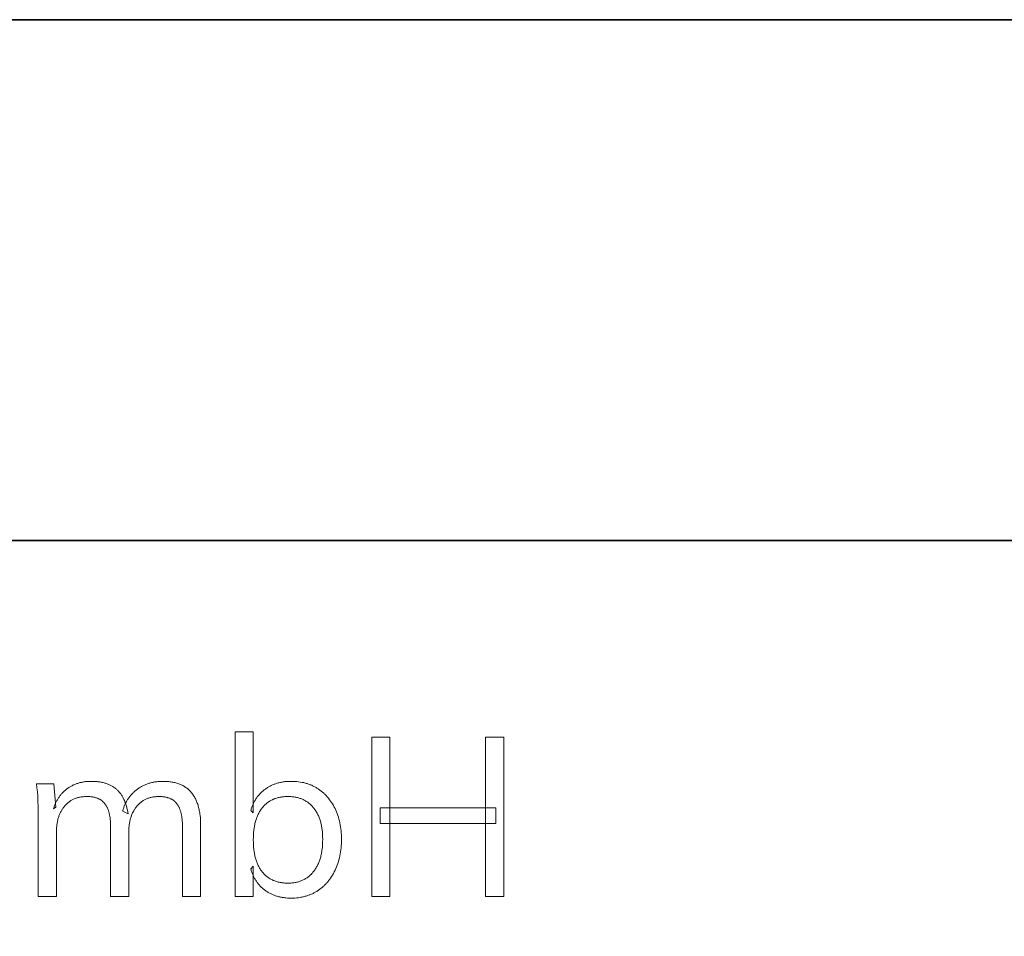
# Model space of a CAD drawing. Header units: millimetres. Extents: x -534 to -34, y 1269 to 1769.
# Tile 47 of 91: x -94 to -81, y 1292 to 1304. Entities that reach past the tile are written whole.
import ezdxf

# ---------------------------------------------------------------- set-up
doc = ezdxf.new("R2010")
doc.units = ezdxf.units.MM
doc.layers.add('ROXX_B.FLEX', color=7, linetype='Continuous', true_color=0x000000)

msp = doc.modelspace()

# ---------------------------------------------------------------- linework, layer by layer
at = {"layer": 'ROXX_B.FLEX', "color": 18, "lineweight": 35, "true_color": 0x000000}
msp.add_lwpolyline([(-39.343, 1304.09), (-106.464, 1304.09), (-106.464, 1274.518), (-39.343, 1274.518)], close=True, dxfattribs=at)
msp.add_lwpolyline([(-106.464, 1297.404), (-39.343, 1297.404)], dxfattribs=at)
at = {"layer": 'ROXX_B.FLEX', "lineweight": 0}
for points in [[(-90.741, 1292.834), (-90.741, 1294.949), (-90.741, 1294.949), (-90.509, 1294.949), (-90.509, 1294.949), (-90.509, 1293.909), (-90.54, 1293.937), (-90.537, 1293.948), (-90.534, 1293.959), (-90.531, 1293.97), (-90.527, 1293.98), (-90.523, 1293.991), (-90.519, 1294.001), (-90.515, 1294.011), (-90.51, 1294.021), (-90.506, 1294.031), (-90.501, 1294.041), (-90.496, 1294.05), (-90.491, 1294.06), (-90.486, 1294.069), (-90.481, 1294.078), (-90.475, 1294.087), (-90.469, 1294.096), (-90.463, 1294.104), (-90.457, 1294.113), (-90.451, 1294.121), (-90.444, 1294.129), (-90.438, 1294.137), (-90.431, 1294.145), (-90.424, 1294.152), (-90.417, 1294.16), (-90.41, 1294.167), (-90.402, 1294.175), (-90.394, 1294.182), (-90.387, 1294.188), (-90.379, 1294.195), (-90.37, 1294.202), (-90.362, 1294.208), (-90.354, 1294.214), (-90.345, 1294.22), (-90.336, 1294.226), (-90.327, 1294.232), (-90.318, 1294.238), (-90.309, 1294.243), (-90.3, 1294.248), (-90.29, 1294.253), (-90.281, 1294.258), (-90.271, 1294.262), (-90.262, 1294.267), (-90.252, 1294.271), (-90.242, 1294.275), (-90.232, 1294.278), (-90.222, 1294.282), (-90.212, 1294.285), (-90.201, 1294.289), (-90.191, 1294.292), (-90.18, 1294.294), (-90.17, 1294.297), (-90.159, 1294.299), (-90.148, 1294.302), (-90.137, 1294.304), (-90.126, 1294.305), (-90.114, 1294.307), (-90.103, 1294.309), (-90.092, 1294.31), (-90.068, 1294.312), (-90.045, 1294.313), (-90.02, 1294.313), (-89.996, 1294.313), (-89.973, 1294.312), (-89.95, 1294.31), (-89.927, 1294.308), (-89.905, 1294.304), (-89.883, 1294.3), (-89.872, 1294.298), (-89.861, 1294.296), (-89.851, 1294.293), (-89.84, 1294.29), (-89.83, 1294.287), (-89.819, 1294.284), (-89.809, 1294.281), (-89.799, 1294.277), (-89.789, 1294.274), (-89.779, 1294.27), (-89.769, 1294.266), (-89.759, 1294.262), (-89.749, 1294.257), (-89.74, 1294.253), (-89.73, 1294.248), (-89.721, 1294.243), (-89.712, 1294.238), (-89.702, 1294.233), (-89.693, 1294.227), (-89.675, 1294.216), (-89.667, 1294.21), (-89.658, 1294.204), (-89.649, 1294.197), (-89.641, 1294.191), (-89.633, 1294.184), (-89.624, 1294.178), (-89.616, 1294.171), (-89.608, 1294.164), (-89.6, 1294.157), (-89.593, 1294.15), (-89.585, 1294.142), (-89.578, 1294.135), (-89.57, 1294.127), (-89.563, 1294.119), (-89.556, 1294.111), (-89.542, 1294.095), (-89.529, 1294.077), (-89.516, 1294.06), (-89.503, 1294.042), (-89.492, 1294.023), (-89.48, 1294.003), (-89.469, 1293.983), (-89.459, 1293.963), (-89.449, 1293.942), (-89.439, 1293.92), (-89.431, 1293.898), (-89.423, 1293.876), (-89.416, 1293.853), (-89.409, 1293.829), (-89.403, 1293.805), (-89.397, 1293.781), (-89.393, 1293.756), (-89.388, 1293.731), (-89.385, 1293.705), (-89.382, 1293.679), (-89.38, 1293.652), (-89.378, 1293.625), (-89.377, 1293.597), (-89.377, 1293.569), (-89.377, 1293.541), (-89.378, 1293.513), (-89.38, 1293.486), (-89.382, 1293.459), (-89.385, 1293.433), (-89.388, 1293.407), (-89.393, 1293.381), (-89.397, 1293.356), (-89.403, 1293.332), (-89.409, 1293.307), (-89.416, 1293.284), (-89.423, 1293.26), (-89.431, 1293.237), (-89.439, 1293.215), (-89.449, 1293.193), (-89.459, 1293.171), (-89.469, 1293.15), (-89.48, 1293.13), (-89.492, 1293.11), (-89.503, 1293.091), (-89.516, 1293.072), (-89.529, 1293.054), (-89.542, 1293.036), (-89.549, 1293.028), (-89.556, 1293.02), (-89.563, 1293.011), (-89.571, 1293.003), (-89.578, 1292.996), (-89.586, 1292.988), (-89.593, 1292.98), (-89.601, 1292.973), (-89.609, 1292.966), (-89.617, 1292.958), (-89.625, 1292.951), (-89.633, 1292.945), (-89.642, 1292.938), (-89.65, 1292.931), (-89.659, 1292.925), (-89.668, 1292.919), (-89.677, 1292.913), (-89.686, 1292.907), (-89.695, 1292.901), (-89.704, 1292.895), (-89.713, 1292.89), (-89.723, 1292.885), (-89.732, 1292.88), (-89.742, 1292.875), (-89.751, 1292.87), (-89.761, 1292.866), (-89.771, 1292.862), (-89.781, 1292.858), (-89.791, 1292.854), (-89.801, 1292.85), (-89.811, 1292.846), (-89.821, 1292.843), (-89.832, 1292.84), (-89.842, 1292.837), (-89.852, 1292.834), (-89.863, 1292.831), (-89.874, 1292.829), (-89.884, 1292.827), (-89.895, 1292.824), (-89.906, 1292.823), (-89.928, 1292.819), (-89.951, 1292.817), (-89.974, 1292.815), (-89.997, 1292.814), (-90.02, 1292.813), (-90.045, 1292.814), (-90.068, 1292.815), (-90.092, 1292.817), (-90.103, 1292.818), (-90.114, 1292.82), (-90.126, 1292.821), (-90.137, 1292.823), (-90.148, 1292.825), (-90.159, 1292.827), (-90.17, 1292.83), (-90.18, 1292.832), (-90.191, 1292.835), (-90.201, 1292.838), (-90.212, 1292.841), (-90.222, 1292.844), (-90.232, 1292.848), (-90.242, 1292.852), (-90.252, 1292.855), (-90.262, 1292.86), (-90.271, 1292.864), (-90.281, 1292.868), (-90.29, 1292.873), (-90.3, 1292.878), (-90.309, 1292.883), (-90.318, 1292.888), (-90.327, 1292.894), (-90.336, 1292.899), (-90.345, 1292.905), (-90.354, 1292.911), (-90.362, 1292.917), (-90.37, 1292.924), (-90.379, 1292.93), (-90.387, 1292.937), (-90.394, 1292.944), (-90.402, 1292.951), (-90.41, 1292.958), (-90.417, 1292.965), (-90.424, 1292.973), (-90.431, 1292.98), (-90.438, 1292.988), (-90.444, 1292.996), (-90.451, 1293.004), (-90.457, 1293.013), (-90.463, 1293.021), (-90.469, 1293.03), (-90.475, 1293.038), (-90.481, 1293.047), (-90.486, 1293.057), (-90.491, 1293.066), (-90.496, 1293.075), (-90.501, 1293.085), (-90.506, 1293.095), (-90.51, 1293.105), (-90.515, 1293.115), (-90.519, 1293.125), (-90.523, 1293.135), (-90.527, 1293.146), (-90.531, 1293.157), (-90.534, 1293.168), (-90.537, 1293.179), (-90.54, 1293.19), (-90.509, 1293.222), (-90.509, 1293.222), (-90.509, 1292.834), (-90.509, 1292.834)], [(-88.989, 1292.834), (-88.989, 1294.879), (-88.756, 1294.879), (-88.756, 1292.834)], [(-87.529, 1292.834), (-87.529, 1294.879), (-87.293, 1294.879), (-87.293, 1292.834)], [(-93.268, 1292.834), (-93.268, 1293.874), (-93.269, 1293.975), (-93.272, 1294.076), (-93.275, 1294.127), (-93.279, 1294.178), (-93.284, 1294.229), (-93.291, 1294.279), (-93.29, 1294.279), (-93.069, 1294.279), (-93.069, 1294.279), (-93.043, 1293.98), (-93.072, 1293.96), (-93.065, 1293.981), (-93.062, 1293.991), (-93.058, 1294.001), (-93.054, 1294.011), (-93.05, 1294.021), (-93.046, 1294.031), (-93.041, 1294.04), (-93.037, 1294.049), (-93.032, 1294.058), (-93.028, 1294.067), (-93.023, 1294.076), (-93.018, 1294.085), (-93.012, 1294.094), (-93.007, 1294.102), (-93.001, 1294.11), (-92.996, 1294.118), (-92.99, 1294.126), (-92.984, 1294.134), (-92.978, 1294.142), (-92.971, 1294.149), (-92.965, 1294.157), (-92.958, 1294.164), (-92.952, 1294.171), (-92.945, 1294.178), (-92.938, 1294.184), (-92.931, 1294.191), (-92.923, 1294.197), (-92.916, 1294.204), (-92.908, 1294.21), (-92.9, 1294.216), (-92.892, 1294.221), (-92.876, 1294.233), (-92.868, 1294.238), (-92.86, 1294.243), (-92.851, 1294.248), (-92.843, 1294.253), (-92.834, 1294.257), (-92.826, 1294.262), (-92.817, 1294.266), (-92.808, 1294.27), (-92.799, 1294.274), (-92.79, 1294.277), (-92.781, 1294.281), (-92.772, 1294.284), (-92.762, 1294.287), (-92.753, 1294.29), (-92.743, 1294.293), (-92.734, 1294.296), (-92.724, 1294.298), (-92.714, 1294.3), (-92.704, 1294.302), (-92.694, 1294.304), (-92.684, 1294.306), (-92.674, 1294.308), (-92.664, 1294.309), (-92.654, 1294.31), (-92.643, 1294.311), (-92.632, 1294.312), (-92.611, 1294.313), (-92.589, 1294.313), (-92.564, 1294.313), (-92.538, 1294.312), (-92.526, 1294.311), (-92.514, 1294.31), (-92.502, 1294.308), (-92.49, 1294.307), (-92.479, 1294.305), (-92.467, 1294.303), (-92.456, 1294.301), (-92.445, 1294.299), (-92.434, 1294.296), (-92.424, 1294.294), (-92.413, 1294.291), (-92.403, 1294.288), (-92.393, 1294.284), (-92.383, 1294.281), (-92.373, 1294.277), (-92.364, 1294.273), (-92.354, 1294.269), (-92.345, 1294.265), (-92.336, 1294.26), (-92.327, 1294.255), (-92.319, 1294.25), (-92.31, 1294.245), (-92.302, 1294.24), (-92.294, 1294.234), (-92.286, 1294.229), (-92.278, 1294.223), (-92.27, 1294.217), (-92.263, 1294.21), (-92.256, 1294.204), (-92.249, 1294.197), (-92.242, 1294.19), (-92.235, 1294.183), (-92.229, 1294.175), (-92.222, 1294.167), (-92.216, 1294.16), (-92.21, 1294.152), (-92.204, 1294.143), (-92.199, 1294.135), (-92.193, 1294.126), (-92.188, 1294.117), (-92.183, 1294.108), (-92.178, 1294.099), (-92.173, 1294.089), (-92.168, 1294.079), (-92.163, 1294.069), (-92.159, 1294.059), (-92.155, 1294.049), (-92.151, 1294.038), (-92.147, 1294.027), (-92.143, 1294.016), (-92.14, 1294.005), (-92.136, 1293.993), (-92.133, 1293.982), (-92.13, 1293.97), (-92.124, 1293.945), (-92.119, 1293.92), (-92.115, 1293.894), (-92.184, 1293.931), (-92.181, 1293.942), (-92.178, 1293.953), (-92.175, 1293.964), (-92.171, 1293.974), (-92.168, 1293.984), (-92.164, 1293.995), (-92.16, 1294.005), (-92.155, 1294.014), (-92.151, 1294.024), (-92.146, 1294.034), (-92.142, 1294.043), (-92.137, 1294.053), (-92.132, 1294.062), (-92.126, 1294.071), (-92.121, 1294.08), (-92.115, 1294.089), (-92.109, 1294.097), (-92.103, 1294.106), (-92.097, 1294.114), (-92.09, 1294.122), (-92.084, 1294.13), (-92.077, 1294.138), (-92.07, 1294.146), (-92.063, 1294.154), (-92.055, 1294.161), (-92.048, 1294.169), (-92.04, 1294.176), (-92.032, 1294.183), (-92.024, 1294.19), (-92.016, 1294.197), (-92.008, 1294.204), (-91.999, 1294.21), (-91.99, 1294.217), (-91.981, 1294.223), (-91.972, 1294.229), (-91.963, 1294.234), (-91.954, 1294.24), (-91.945, 1294.245), (-91.935, 1294.25), (-91.926, 1294.255), (-91.916, 1294.26), (-91.906, 1294.265), (-91.897, 1294.269), (-91.887, 1294.273), (-91.876, 1294.277), (-91.866, 1294.281), (-91.856, 1294.284), (-91.846, 1294.288), (-91.835, 1294.291), (-91.824, 1294.294), (-91.814, 1294.296), (-91.803, 1294.299), (-91.792, 1294.301), (-91.781, 1294.303), (-91.77, 1294.305), (-91.758, 1294.307), (-91.747, 1294.308), (-91.735, 1294.31), (-91.724, 1294.311), (-91.712, 1294.312), (-91.688, 1294.313), (-91.664, 1294.313), (-91.649, 1294.313), (-91.635, 1294.313), (-91.62, 1294.312), (-91.606, 1294.311), (-91.592, 1294.31), (-91.579, 1294.308), (-91.565, 1294.307), (-91.552, 1294.304), (-91.539, 1294.302), (-91.527, 1294.299), (-91.514, 1294.297), (-91.502, 1294.293), (-91.49, 1294.29), (-91.478, 1294.286), (-91.466, 1294.282), (-91.455, 1294.278), (-91.444, 1294.273), (-91.433, 1294.268), (-91.422, 1294.263), (-91.412, 1294.258), (-91.402, 1294.252), (-91.392, 1294.246), (-91.382, 1294.24), (-91.373, 1294.233), (-91.363, 1294.227), (-91.354, 1294.22), (-91.345, 1294.212), (-91.337, 1294.205), (-91.329, 1294.197), (-91.32, 1294.188), (-91.312, 1294.18), (-91.305, 1294.171), (-91.297, 1294.162), (-91.29, 1294.153), (-91.283, 1294.143), (-91.277, 1294.133), (-91.27, 1294.123), (-91.264, 1294.113), (-91.258, 1294.102), (-91.252, 1294.091), (-91.247, 1294.08), (-91.241, 1294.068), (-91.236, 1294.056), (-91.231, 1294.044), (-91.227, 1294.032), (-91.222, 1294.019), (-91.218, 1294.006), (-91.214, 1293.993), (-91.211, 1293.979), (-91.207, 1293.965), (-91.204, 1293.951), (-91.201, 1293.937), (-91.198, 1293.922), (-91.196, 1293.907), (-91.194, 1293.892), (-91.192, 1293.876), (-91.188, 1293.844), (-91.186, 1293.811), (-91.185, 1293.777), (-91.184, 1293.742), (-91.184, 1293.742), (-91.184, 1292.834), (-91.184, 1292.834), (-91.417, 1292.834), (-91.417, 1292.834), (-91.417, 1293.73), (-91.417, 1293.755), (-91.418, 1293.779), (-91.42, 1293.802), (-91.422, 1293.824), (-91.424, 1293.845), (-91.427, 1293.866), (-91.429, 1293.876), (-91.431, 1293.886), (-91.433, 1293.895), (-91.435, 1293.904), (-91.437, 1293.914), (-91.44, 1293.922), (-91.442, 1293.931), (-91.445, 1293.94), (-91.448, 1293.948), (-91.451, 1293.956), (-91.454, 1293.964), (-91.457, 1293.971), (-91.461, 1293.979), (-91.464, 1293.986), (-91.468, 1293.993), (-91.472, 1294), (-91.476, 1294.006), (-91.48, 1294.013), (-91.484, 1294.019), (-91.489, 1294.025), (-91.493, 1294.03), (-91.498, 1294.036), (-91.503, 1294.041), (-91.508, 1294.046), (-91.513, 1294.052), (-91.519, 1294.056), (-91.524, 1294.061), (-91.53, 1294.065), (-91.536, 1294.07), (-91.542, 1294.074), (-91.548, 1294.078), (-91.555, 1294.082), (-91.561, 1294.085), (-91.568, 1294.089), (-91.575, 1294.092), (-91.582, 1294.095), (-91.589, 1294.098), (-91.596, 1294.1), (-91.604, 1294.103), (-91.611, 1294.105), (-91.619, 1294.107), (-91.627, 1294.109), (-91.635, 1294.111), (-91.644, 1294.112), (-91.652, 1294.114), (-91.661, 1294.115), (-91.669, 1294.116), (-91.678, 1294.117), (-91.688, 1294.117), (-91.697, 1294.118), (-91.706, 1294.118), (-91.716, 1294.118), (-91.727, 1294.118), (-91.738, 1294.118), (-91.749, 1294.117), (-91.76, 1294.116), (-91.771, 1294.115), (-91.781, 1294.114), (-91.791, 1294.112), (-91.802, 1294.111), (-91.812, 1294.108), (-91.822, 1294.106), (-91.831, 1294.104), (-91.841, 1294.101), (-91.85, 1294.098), (-91.86, 1294.095), (-91.869, 1294.091), (-91.878, 1294.087), (-91.887, 1294.083), (-91.895, 1294.079), (-91.904, 1294.075), (-91.912, 1294.07), (-91.921, 1294.065), (-91.929, 1294.06), (-91.937, 1294.054), (-91.945, 1294.049), (-91.952, 1294.043), (-91.96, 1294.037), (-91.967, 1294.03), (-91.974, 1294.023), (-91.981, 1294.017), (-91.988, 1294.009), (-91.995, 1294.002), (-92.002, 1293.994), (-92.008, 1293.987), (-92.014, 1293.979), (-92.02, 1293.971), (-92.026, 1293.962), (-92.032, 1293.954), (-92.037, 1293.945), (-92.043, 1293.936), (-92.048, 1293.927), (-92.052, 1293.918), (-92.057, 1293.908), (-92.061, 1293.899), (-92.066, 1293.889), (-92.07, 1293.879), (-92.073, 1293.869), (-92.077, 1293.859), (-92.08, 1293.849), (-92.084, 1293.838), (-92.087, 1293.827), (-92.089, 1293.816), (-92.092, 1293.805), (-92.094, 1293.794), (-92.096, 1293.782), (-92.098, 1293.771), (-92.1, 1293.759), (-92.102, 1293.747), (-92.103, 1293.735), (-92.104, 1293.722), (-92.105, 1293.71), (-92.106, 1293.684), (-92.107, 1293.658), (-92.107, 1293.658), (-92.107, 1292.834), (-92.107, 1292.834), (-92.34, 1292.834), (-92.34, 1292.834), (-92.34, 1293.73), (-92.34, 1293.755), (-92.341, 1293.779), (-92.342, 1293.802), (-92.344, 1293.824), (-92.347, 1293.845), (-92.35, 1293.866), (-92.352, 1293.876), (-92.353, 1293.886), (-92.356, 1293.895), (-92.358, 1293.904), (-92.36, 1293.914), (-92.363, 1293.922), (-92.365, 1293.931), (-92.368, 1293.94), (-92.371, 1293.948), (-92.374, 1293.956), (-92.377, 1293.964), (-92.381, 1293.971), (-92.384, 1293.979), (-92.388, 1293.986), (-92.391, 1293.993), (-92.395, 1294), (-92.399, 1294.006), (-92.404, 1294.013), (-92.408, 1294.019), (-92.413, 1294.025), (-92.417, 1294.03), (-92.422, 1294.036), (-92.427, 1294.041), (-92.432, 1294.046), (-92.438, 1294.052), (-92.443, 1294.056), (-92.449, 1294.061), (-92.454, 1294.065), (-92.46, 1294.07), (-92.466, 1294.074), (-92.473, 1294.078), (-92.479, 1294.082), (-92.486, 1294.085), (-92.493, 1294.089), (-92.499, 1294.092), (-92.506, 1294.095), (-92.514, 1294.098), (-92.521, 1294.1), (-92.529, 1294.103), (-92.536, 1294.105), (-92.544, 1294.107), (-92.552, 1294.109), (-92.56, 1294.111), (-92.569, 1294.112), (-92.577, 1294.114), (-92.586, 1294.115), (-92.595, 1294.116), (-92.604, 1294.117), (-92.613, 1294.117), (-92.622, 1294.118), (-92.632, 1294.118), (-92.641, 1294.118), (-92.653, 1294.118), (-92.664, 1294.118), (-92.675, 1294.117), (-92.686, 1294.116), (-92.697, 1294.115), (-92.707, 1294.114), (-92.718, 1294.112), (-92.728, 1294.111), (-92.738, 1294.108), (-92.748, 1294.106), (-92.758, 1294.104), (-92.768, 1294.101), (-92.778, 1294.098), (-92.787, 1294.095), (-92.796, 1294.091), (-92.805, 1294.087), (-92.814, 1294.083), (-92.823, 1294.079), (-92.832, 1294.075), (-92.84, 1294.07), (-92.849, 1294.065), (-92.857, 1294.06), (-92.865, 1294.054), (-92.873, 1294.049), (-92.88, 1294.043), (-92.888, 1294.037), (-92.895, 1294.03), (-92.902, 1294.023), (-92.91, 1294.017), (-92.917, 1294.009), (-92.923, 1294.002), (-92.93, 1293.994), (-92.936, 1293.987), (-92.943, 1293.979), (-92.949, 1293.971), (-92.954, 1293.962), (-92.96, 1293.954), (-92.966, 1293.945), (-92.971, 1293.936), (-92.976, 1293.927), (-92.981, 1293.918), (-92.985, 1293.908), (-92.99, 1293.899), (-92.994, 1293.889), (-92.998, 1293.879), (-93.002, 1293.869), (-93.005, 1293.859), (-93.009, 1293.849), (-93.012, 1293.838), (-93.015, 1293.827), (-93.017, 1293.816), (-93.02, 1293.805), (-93.022, 1293.794), (-93.025, 1293.782), (-93.026, 1293.771), (-93.028, 1293.759), (-93.03, 1293.747), (-93.031, 1293.735), (-93.032, 1293.722), (-93.033, 1293.71), (-93.034, 1293.684), (-93.035, 1293.658), (-93.035, 1293.658), (-93.035, 1292.834), (-93.035, 1292.834)], [(-90.063, 1293.006), (-90.05, 1293.006), (-90.038, 1293.007), (-90.025, 1293.007), (-90.012, 1293.008), (-90, 1293.01), (-89.988, 1293.011), (-89.976, 1293.013), (-89.964, 1293.015), (-89.953, 1293.018), (-89.941, 1293.02), (-89.93, 1293.024), (-89.919, 1293.027), (-89.908, 1293.03), (-89.898, 1293.034), (-89.887, 1293.039), (-89.877, 1293.043), (-89.867, 1293.048), (-89.857, 1293.053), (-89.847, 1293.058), (-89.837, 1293.064), (-89.828, 1293.07), (-89.819, 1293.076), (-89.81, 1293.083), (-89.801, 1293.089), (-89.792, 1293.096), (-89.784, 1293.104), (-89.775, 1293.111), (-89.767, 1293.119), (-89.759, 1293.128), (-89.751, 1293.136), (-89.744, 1293.145), (-89.736, 1293.154), (-89.729, 1293.163), (-89.722, 1293.173), (-89.715, 1293.183), (-89.709, 1293.193), (-89.702, 1293.203), (-89.696, 1293.214), (-89.69, 1293.224), (-89.685, 1293.235), (-89.679, 1293.247), (-89.674, 1293.258), (-89.669, 1293.27), (-89.664, 1293.282), (-89.66, 1293.294), (-89.656, 1293.306), (-89.652, 1293.319), (-89.648, 1293.332), (-89.644, 1293.345), (-89.641, 1293.358), (-89.638, 1293.372), (-89.635, 1293.385), (-89.632, 1293.399), (-89.63, 1293.414), (-89.628, 1293.428), (-89.626, 1293.443), (-89.622, 1293.473), (-89.62, 1293.504), (-89.619, 1293.536), (-89.618, 1293.569), (-89.619, 1293.601), (-89.62, 1293.633), (-89.622, 1293.663), (-89.626, 1293.693), (-89.628, 1293.707), (-89.63, 1293.721), (-89.632, 1293.735), (-89.635, 1293.749), (-89.638, 1293.762), (-89.641, 1293.775), (-89.644, 1293.788), (-89.648, 1293.801), (-89.652, 1293.814), (-89.656, 1293.826), (-89.66, 1293.838), (-89.664, 1293.85), (-89.669, 1293.862), (-89.674, 1293.873), (-89.679, 1293.884), (-89.685, 1293.895), (-89.69, 1293.906), (-89.696, 1293.916), (-89.702, 1293.927), (-89.709, 1293.937), (-89.715, 1293.946), (-89.722, 1293.956), (-89.729, 1293.965), (-89.736, 1293.974), (-89.744, 1293.983), (-89.751, 1293.992), (-89.759, 1294), (-89.767, 1294.008), (-89.775, 1294.016), (-89.784, 1294.023), (-89.792, 1294.03), (-89.801, 1294.037), (-89.81, 1294.044), (-89.819, 1294.05), (-89.828, 1294.056), (-89.837, 1294.062), (-89.847, 1294.067), (-89.857, 1294.073), (-89.867, 1294.078), (-89.877, 1294.082), (-89.887, 1294.087), (-89.898, 1294.091), (-89.908, 1294.094), (-89.919, 1294.098), (-89.93, 1294.101), (-89.941, 1294.104), (-89.953, 1294.107), (-89.964, 1294.109), (-89.976, 1294.111), (-89.988, 1294.113), (-90, 1294.115), (-90.012, 1294.116), (-90.025, 1294.117), (-90.038, 1294.118), (-90.05, 1294.118), (-90.063, 1294.118), (-90.077, 1294.118), (-90.09, 1294.118), (-90.103, 1294.117), (-90.116, 1294.116), (-90.128, 1294.115), (-90.141, 1294.113), (-90.153, 1294.111), (-90.165, 1294.109), (-90.177, 1294.107), (-90.188, 1294.104), (-90.2, 1294.101), (-90.211, 1294.098), (-90.222, 1294.094), (-90.233, 1294.091), (-90.244, 1294.086), (-90.254, 1294.082), (-90.264, 1294.077), (-90.274, 1294.072), (-90.284, 1294.067), (-90.294, 1294.062), (-90.303, 1294.056), (-90.312, 1294.05), (-90.321, 1294.043), (-90.33, 1294.037), (-90.339, 1294.03), (-90.347, 1294.022), (-90.356, 1294.015), (-90.364, 1294.007), (-90.372, 1293.999), (-90.379, 1293.991), (-90.387, 1293.982), (-90.394, 1293.973), (-90.401, 1293.964), (-90.408, 1293.954), (-90.415, 1293.945), (-90.421, 1293.935), (-90.427, 1293.925), (-90.433, 1293.914), (-90.439, 1293.904), (-90.444, 1293.893), (-90.45, 1293.882), (-90.455, 1293.871), (-90.46, 1293.859), (-90.464, 1293.847), (-90.468, 1293.835), (-90.473, 1293.823), (-90.477, 1293.811), (-90.48, 1293.798), (-90.484, 1293.785), (-90.487, 1293.772), (-90.49, 1293.758), (-90.493, 1293.745), (-90.495, 1293.731), (-90.498, 1293.717), (-90.502, 1293.688), (-90.505, 1293.658), (-90.507, 1293.628), (-90.508, 1293.596), (-90.509, 1293.563), (-90.508, 1293.53), (-90.507, 1293.498), (-90.505, 1293.467), (-90.502, 1293.437), (-90.498, 1293.408), (-90.495, 1293.394), (-90.493, 1293.38), (-90.49, 1293.366), (-90.487, 1293.353), (-90.484, 1293.34), (-90.48, 1293.327), (-90.477, 1293.314), (-90.473, 1293.301), (-90.468, 1293.289), (-90.464, 1293.277), (-90.46, 1293.265), (-90.455, 1293.254), (-90.45, 1293.242), (-90.444, 1293.231), (-90.439, 1293.22), (-90.433, 1293.21), (-90.427, 1293.199), (-90.421, 1293.189), (-90.415, 1293.179), (-90.408, 1293.17), (-90.401, 1293.16), (-90.394, 1293.151), (-90.387, 1293.142), (-90.379, 1293.133), (-90.372, 1293.125), (-90.364, 1293.117), (-90.356, 1293.109), (-90.347, 1293.102), (-90.339, 1293.094), (-90.33, 1293.088), (-90.321, 1293.081), (-90.312, 1293.075), (-90.303, 1293.068), (-90.294, 1293.063), (-90.284, 1293.057), (-90.274, 1293.052), (-90.264, 1293.047), (-90.254, 1293.042), (-90.244, 1293.038), (-90.233, 1293.034), (-90.222, 1293.03), (-90.211, 1293.026), (-90.2, 1293.023), (-90.188, 1293.02), (-90.177, 1293.017), (-90.165, 1293.015), (-90.153, 1293.013), (-90.141, 1293.011), (-90.128, 1293.01), (-90.116, 1293.008), (-90.103, 1293.007), (-90.09, 1293.007), (-90.077, 1293.006)], [(-88.88, 1293.773), (-88.88, 1293.972), (-87.397, 1293.972), (-87.397, 1293.773)]]:
    msp.add_lwpolyline(points, close=True, dxfattribs=at)

doc.saveas('drawing.dxf')
